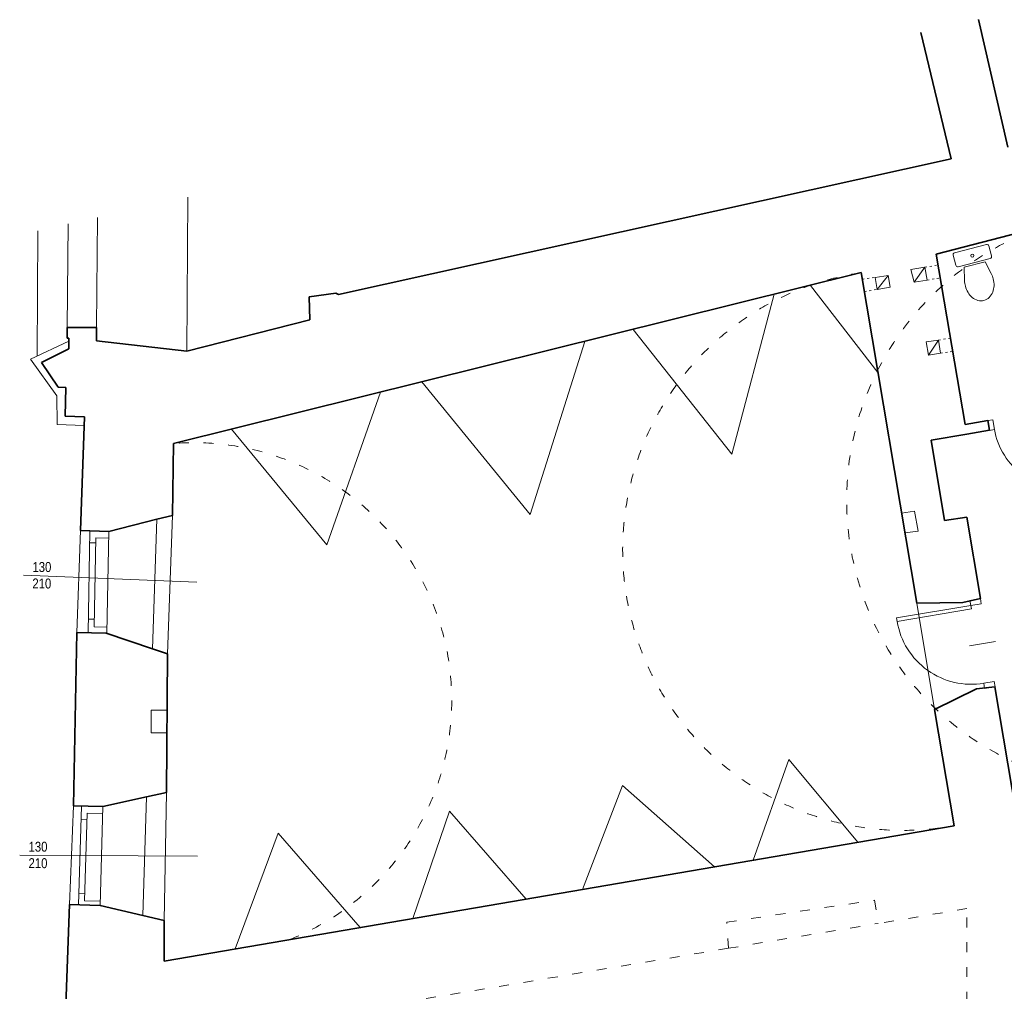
# Model space of a CAD drawing. Header units: centimetres. Extents: x -65222 to -44487, y -149615 to -110728.
# Tile 11 of 98: x -64920 to -63725, y -122660 to -121480. Entities that reach past the tile are written whole.
import ezdxf

# ---------------------------------------------------------------- set-up
doc = ezdxf.new("R2010")
doc.units = ezdxf.units.CM
doc.linetypes.add('ACAD_ISO03W100', pattern=[30, 12, -18])
for name, color, linetype, lineweight in [('arch C', 1, 'Continuous', 13), ('arch drzwi', 1, 'Continuous', 13), ('arch N', 1, 'ACAD_ISO03W100', 13), ('arch P', 7, 'Continuous', 35), ('opis', 31, 'Continuous', 0), ('wyposażenie - kuchnia łazienka', 12, 'Continuous', 0)]:
    doc.layers.add(name, color=color, linetype=linetype, lineweight=lineweight)
doc.styles.get("Standard").update_dxf_attribs({"font": 'ARIALN.TTF'})

# ---------------------------------------------------------------- blocks, each defined once
blk = doc.blocks.new('SEDES3')
at = {"layer": 'wyposażenie - kuchnia łazienka'}
blk.add_lwpolyline([(-167, 357), (-131, 200), (131, 200), (167, 357, 0.05824), (175, 425, 0.072039), (163, 508, 0.083339), (129, 578, 0.106661), (71, 631, 0.132138), (0, 650, 0.132138), (-71, 631, 0.106661), (-129, 578, 0.083339), (-163, 508, 0.072039), (-175, 425, 0.05824), (-167, 357)], format="xyb", dxfattribs=at)
blk.add_lwpolyline([(-225, 150, -0.414214), (-200, 175), (200, 175, -0.414214), (225, 150), (225, 25, -0.414214), (200, 0), (-200, 0, -0.414214), (-225, 25)], format="xyb", close=True, dxfattribs=at)
blk.add_circle((0, 88), 19.6, dxfattribs=at)
blk = doc.blocks.new('A$C5C5B553C')
at = {"layer": 'arch drzwi', "color": 0}
for p, q in [((0, 0), (0, -12)), ((6, 0), (0, 0)), ((6, -12), (6, 0)), ((51, 9), (51, -21)), ((96, 0), (96, -12)), ((102, 0), (96, 0)), ((102, -12), (102, 0)), ((0, -12), (6, -12)), ((6, -12), (6, -97.9)), ((6, -12), (10, -12)), ((10, -12), (10, -98)), ((96, -12), (102, -12)), ((10, -98), (6, -98))]:
    blk.add_line(p, q, dxfattribs=at)
blk.add_arc((10, -12), 86, 270, 0.0003, dxfattribs=at)

msp = doc.modelspace()

# ---------------------------------------------------------------- linework, layer by layer
at = {"layer": 'arch C'}
for p, q in [((-64715.9, -121695.3), (-64717, -121882.2)), ((-64825.4, -121719.9), (-64826.6, -121853.4)), ((-64861.1, -121727.9), (-64862.1, -121853.4)), ((-64897.6, -121736.1), (-64898.7, -121888.4)), ((-63821.1, -121780.4), (-63838.3, -121783.3)), ((-63821.1, -121780.4), (-63834.3, -121798.7)), ((-63818.4, -121796), (-63821.1, -121780.4)), ((-63881.5, -121792.8), (-63865.9, -121790.6)), ((-63881.5, -121792.8), (-63879, -121807.4)), ((-63879, -121807.4), (-63865.9, -121790.6)), ((-63865.9, -121790.6), (-63863.3, -121804.8)), ((-63838.3, -121783.3), (-63834.3, -121798.7)), ((-63960, -121802.4), (-63878.1, -121908.2)), ((-63863.3, -121804.8), (-63879, -121807.4)), ((-63834.3, -121798.7), (-63818.4, -121796)), ((-64055.7, -122007.3), (-64004.2, -121813.3)), ((-64175.3, -121855.9), (-64055.7, -122007.3)), ((-64860.2, -121870), (-64906.5, -121892.2)), ((-64300.4, -122080.6), (-64234, -121870.4)), ((-63804.6, -121868.8), (-63819.6, -121871.1)), ((-63819.6, -121871.1), (-63816.9, -121887.3)), ((-63804.6, -121868.8), (-63816.9, -121887.3)), ((-63802.2, -121884.8), (-63804.6, -121868.8)), ((-63816.9, -121887.3), (-63802.2, -121884.8)), ((-64906.5, -121892.2), (-64874.6, -121936.6)), ((-64431.8, -121919.6), (-64300.4, -122080.6)), ((-64874.6, -121936.6), (-64874.4, -121971.4)), ((-64546.9, -122117.4), (-64481.9, -121932.1)), ((-64874.4, -121971.4), (-64841.5, -121972.6)), ((-64662.6, -121977), (-64546.9, -122117.4)), ((-63849.5, -122078.9), (-63833.7, -122076.4)), ((-63833.7, -122076.4), (-63829.5, -122101)), ((-64753.3, -122086.5), (-64758.7, -122243.6)), ((-64734.4, -122081.8), (-64740.3, -122249.7)), ((-64846.1, -122100), (-64850.6, -122224.1)), ((-64834.6, -122100.4), (-64836.8, -122224.3)), ((-64811.8, -122101.1), (-64814, -122224.7)), ((-63829.5, -122101), (-63845.5, -122103)), ((-64827.5, -122115.1), (-64834.9, -122115)), ((-64827.4, -122108.9), (-64829.4, -122217.1)), ((-64812, -122109.2), (-64827.4, -122108.9)), ((-64915.1, -122154.4), (-64704.9, -122163)), ((-63831.1, -122188.5), (-63809.5, -122317.5)), ((-64829.2, -122207.7), (-64836.5, -122207.6)), ((-64829.4, -122217.1), (-64813.9, -122217.3)), ((-64740.8, -122318.4), (-64760.4, -122318.4)), ((-64760.4, -122318.4), (-64760.4, -122345.6)), ((-64760.4, -122345.6), (-64741, -122345.7)), ((-64029.6, -122500.4), (-63986.4, -122378.1)), ((-63986.4, -122378.1), (-63902.6, -122478.6)), ((-64236.9, -122535.9), (-64188, -122409.8)), ((-64188, -122409.8), (-64076.5, -122508.4)), ((-64765.8, -122423.5), (-64770.2, -122567.5)), ((-64741.6, -122418.2), (-64744.4, -122573.6)), ((-64854.4, -122434.5), (-64859.5, -122554.3)), ((-64844.6, -122434.7), (-64848.3, -122554.6)), ((-64818.7, -122435.1), (-64822.3, -122555.4)), ((-64838, -122450.8), (-64845.1, -122450.6)), ((-64837.8, -122443.1), (-64841.3, -122549.6)), ((-64818.9, -122443.6), (-64837.8, -122443.1)), ((-64442.7, -122571.2), (-64398.2, -122440.9)), ((-64398.2, -122440.9), (-64305.2, -122547.6)), ((-64658.3, -122608.1), (-64606, -122467.6)), ((-64606, -122467.6), (-64506.5, -122582.1)), ((-64919.8, -122494.1), (-64703.9, -122495.6)), ((-64841, -122541.2), (-64847.9, -122541)), ((-64841.3, -122549.6), (-64822.1, -122550.2))]:
    msp.add_line(p, q, dxfattribs=at)
at = {"layer": 'arch N', "linetype": 'ACAD_ISO03W100', "ltscale": 0.2}
for p, q in [((-63821.1, -121780.4), (-63805.2, -121777.7)), ((-63897.1, -121795), (-63881.5, -121792.8)), ((-63818.4, -121796), (-63802.5, -121793.3)), ((-63894.6, -121810), (-63879, -121807.4)), ((-63804.6, -121868.8), (-63790.1, -121866.6)), ((-63802.2, -121884.8), (-63787.4, -121882.5))]:
    msp.add_line(p, q, dxfattribs=at)
at = {"layer": 'arch N', "linetype": 'ACAD_ISO03W100'}
for p, q in [((-64061.7, -122575.6), (-63882.4, -122549)), ((-63882.4, -122549), (-63877.7, -122577.1)), ((-63770.1, -122559.2), (-63877.7, -122577.1)), ((-63770.1, -122882.1), (-63770.1, -122559.2)), ((-64059.7, -122607.4), (-64061.7, -122575.6)), ((-64059.7, -122607.4), (-63877.7, -122577.1)), ((-64059.7, -122607.4), (-64751, -122722.4))]:
    msp.add_line(p, q, dxfattribs=at)
for centre, radius, start, end in [((-63565.7, -122063.5), 350.4, 102.3746, 280.2581), ((-63847.5, -122123.7), 340.5, 98.598, 280.4339), ((-64708.3, -122306.3), 312.8, 291.8003, 94.5719)]:
    msp.add_arc(centre, radius, start, end, dxfattribs=at)
at = {"layer": 'arch P'}
for p, q in [((-63756.3, -121479.8), (-63720.6, -121634.7)), ((-63789.2, -121648.6), (-63826, -121495.5)), ((-64533, -121813.4), (-63789.2, -121648.6)), ((-63640.8, -121721.3), (-63807.4, -121764.5)), ((-63807.4, -121764.5), (-63772.4, -121971.4)), ((-63898.4, -121787), (-64733.2, -121994.5)), ((-63831.1, -122188.5), (-63898.4, -121787)), ((-64568.6, -121816.2), (-64536.3, -121812)), ((-64567.6, -121844.1), (-64568.6, -121816.2)), ((-64536.3, -121812), (-64533, -121813.4)), ((-64862.1, -121866.4), (-64862.1, -121853.4)), ((-64862.1, -121853.4), (-64826.6, -121853.4)), ((-64826.6, -121853.4), (-64826.6, -121869.8)), ((-64717, -121882.2), (-64567.6, -121844.1)), ((-64860.2, -121866.4), (-64862.1, -121866.4)), ((-64860.2, -121879.5), (-64860.2, -121866.4)), ((-64826.6, -121869.8), (-64717, -121882.2)), ((-64893.2, -121896), (-64860.2, -121879.5)), ((-64873.2, -121926.1), (-64893.2, -121896)), ((-64863.7, -121926.4), (-64873.2, -121926.1)), ((-64864.5, -121961.1), (-64863.7, -121926.4)), ((-64841.1, -121961.9), (-64864.5, -121961.1)), ((-64846.1, -122100), (-64841.1, -121961.9)), ((-63772.5, -121971.4), (-63744.7, -121966.6)), ((-63744.7, -121966.6), (-63742.6, -121978.4)), ((-63770.4, -121983.2), (-63813.7, -121990.2)), ((-63770.4, -121983.2), (-63742.6, -121978.4)), ((-64733.2, -121994.5), (-64734.4, -122081.8)), ((-63813.7, -121990.2), (-63797.2, -122087.8)), ((-64753.3, -122086.5), (-64811.8, -122101.1)), ((-64734.4, -122081.8), (-64753.3, -122086.5)), ((-63797.2, -122087.8), (-63770.4, -122083.9)), ((-63770.4, -122083.9), (-63753.9, -122182.8)), ((-64811.8, -122101.1), (-64846.1, -122100)), ((-63775.2, -122187.6), (-63831.1, -122188.5)), ((-63753.9, -122182.8), (-63775.2, -122187.6)), ((-64850.6, -122224.1), (-64854.4, -122434.5)), ((-64814.9, -122224.7), (-64850.6, -122224.1)), ((-64758.7, -122243.6), (-64814.9, -122224.7)), ((-64740.3, -122249.7), (-64758.7, -122243.6)), ((-64741.6, -122418.2), (-64740.3, -122249.7)), ((-63758.4, -122292.5), (-63809.5, -122317.5)), ((-63736.1, -122289.7), (-63758.4, -122292.5)), ((-63736.1, -122289.7), (-63710.1, -122445.9)), ((-63785.8, -122458.6), (-63809.5, -122317.5)), ((-64818.7, -122435.1), (-64765.8, -122423.5)), ((-64765.8, -122423.5), (-64741.6, -122418.2)), ((-64854.4, -122434.5), (-64818.7, -122435.1)), ((-64744.4, -122622.9), (-63785.8, -122458.6)), ((-64865.9, -122736), (-64859.5, -122554.3)), ((-64859.5, -122554.3), (-64822.1, -122555.4)), ((-64822.1, -122555.4), (-64770.2, -122567.5)), ((-64770.2, -122567.5), (-64744.4, -122573.6)), ((-64744.4, -122573.6), (-64744.4, -122622.9))]:
    msp.add_line(p, q, dxfattribs=at)

# ---------------------------------------------------------------- block references
at = {"layer": 'arch drzwi', "linetype": 'Continuous'}
for p, xscale, yscale, zscale, rotation in [((-63644.4, -121949.3), -0.9981035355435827, 0.9981035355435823, 0.9981035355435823, 9.812643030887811), ((-63753.9, -122182.8), 1.063083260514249, 1.063083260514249, 1.063083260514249, 279.4515969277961)]:
    msp.add_blockref('A$C5C5B553C', p, dxfattribs=dict(at, xscale=xscale, yscale=yscale, zscale=zscale, rotation=rotation))
at = {"layer": 'wyposażenie - kuchnia łazienka', "xscale": 0.1, "yscale": 0.1, "zscale": 0.1, "rotation": 194.531007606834}
msp.add_blockref('SEDES3', (-63765.8, -121757.8), dxfattribs=at)

# ---------------------------------------------------------------- texts
at = {"layer": 'opis', "char_height": 12, "attachment_point": 5, "rotation": 359.8433}
for insert in [(-64892.9, -122154.5), (-64897.6, -122494.1)]:
    msp.add_mtext_dynamic_manual_height_columns('130\\P210', width=71.788, gutter_width=12.5, heights=[0], dxfattribs=dict(at, insert=insert))

doc.saveas('drawing.dxf')
